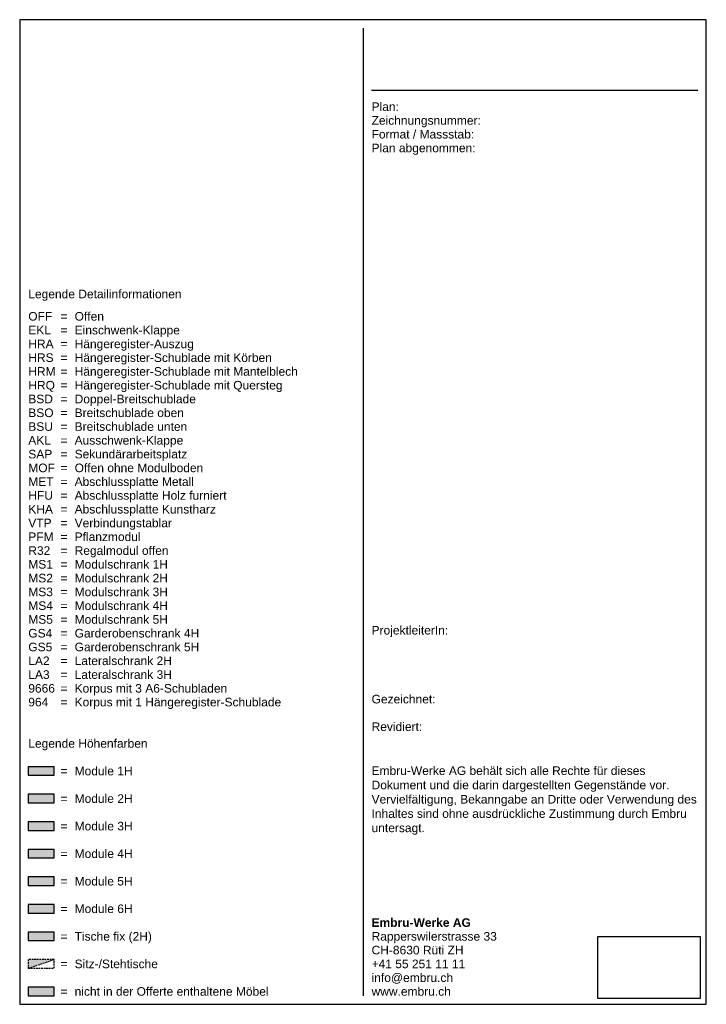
# Paper-space layout 'A0 - Querfomat' of a CAD drawing. Header units: metres. Extents: x 964 to 1164, y -2 to 284.
import ezdxf

# ---------------------------------------------------------------- set-up
doc = ezdxf.new("R2010")
doc.units = ezdxf.units.M
doc.header["$MEASUREMENT"] = 0
doc.linetypes.add('STRICHLINIE', pattern=[0.75, 0.5, -0.25])
for name, color, linetype in [('72_EGR_BASE_PICTURE', 7, 'Continuous'), ('LEGENDE_DETAILINFORMATIONEN', 7, 'Continuous'), ('LEGENDE_HOEHENFARBEN', 7, 'Continuous'), ('PLANKOPF', 7, 'Continuous')]:
    doc.layers.add(name, color=color, linetype=linetype)
doc.styles.add('Arial_2.5', font='arial.ttf', dxfattribs={"height": 2.5})
doc.styles.add('Arial_2.5_Fett', font='arialbd.ttf', dxfattribs={"height": 2.5})
picture_1 = doc.add_image_def('image1.jpg', size_in_pixel=(350, 216))

# ---------------------------------------------------------------- blocks, each defined once
blk = doc.blocks.new('PLANKOPF_STAMP')
at = {"layer": 'LEGENDE_HOEHENFARBEN', "true_color": 0xfbc683}
h = blk.add_hatch(color=31, dxfattribs=at)
h.dxf.hatch_style = 1
h.paths.add_polyline_path([(-195, 71.76), (-195, 74.26), (-202.5, 74.26), (-202.5, 71.76)])
at = {"layer": 'LEGENDE_HOEHENFARBEN', "true_color": 0xfdf18e}
h = blk.add_hatch(color=51, dxfattribs=at)
h.dxf.hatch_style = 1
h.paths.add_polyline_path([(-195, 63.72), (-195, 66.22), (-202.5, 66.22), (-202.5, 63.72)])
at = {"layer": 'LEGENDE_HOEHENFARBEN', "true_color": 0xedf0bf}
h = blk.add_hatch(color=254, dxfattribs=at)
h.dxf.hatch_style = 1
h.paths.add_polyline_path([(-195, 55.69), (-195, 58.19), (-202.5, 58.19), (-202.5, 55.69)])
at = {"layer": 'LEGENDE_HOEHENFARBEN', "true_color": 0xc5d7f0}
h = blk.add_hatch(color=254, dxfattribs=at)
h.dxf.hatch_style = 1
h.paths.add_polyline_path([(-202.5, 50.16), (-202.5, 47.66), (-195, 47.66), (-195, 50.16)])
at = {"layer": 'LEGENDE_HOEHENFARBEN', "true_color": 0xffe39f}
h = blk.add_hatch(color=41, dxfattribs=at)
h.dxf.hatch_style = 1
h.paths.add_polyline_path([(-202.5, 42.13), (-202.5, 39.63), (-195, 39.63), (-195, 42.13)])
at = {"layer": 'LEGENDE_HOEHENFARBEN', "true_color": 0xecd6e9}
h = blk.add_hatch(color=254, dxfattribs=at)
h.dxf.hatch_style = 1
h.paths.add_polyline_path([(-195, 31.6), (-195, 34.1), (-202.5, 34.1), (-202.5, 31.6)])
at = {"layer": 'LEGENDE_HOEHENFARBEN', "true_color": 0xe0dbd6}
h = blk.add_hatch(color=254, dxfattribs=at)
h.dxf.hatch_style = 1
h.paths.add_polyline_path([(-195, 23.56), (-195, 26.06), (-202.5, 26.06), (-202.5, 23.56)])
h = blk.add_hatch(color=254, dxfattribs=at)
h.dxf.hatch_style = 1
h.paths.add_polyline_path([(-195, 18.03), (-202.5, 18.03), (-202.5, 15.53)])
at = {"layer": 'LEGENDE_HOEHENFARBEN', "true_color": 0xfffefe}
h = blk.add_hatch(color=7, dxfattribs=at)
h.dxf.hatch_style = 1
h.paths.add_polyline_path([(-195, 7.5), (-195, 10), (-202.5, 10), (-202.5, 7.5)])
at = {"layer": 'LEGENDE_HOEHENFARBEN', "linetype": 'STRICHLINIE'}
blk.add_line((-202.5, 15.53), (-195, 18.03), dxfattribs=at)
at = {"layer": 'LEGENDE_HOEHENFARBEN'}
for points in [[(-202.5, 71.76), (-195, 71.76), (-195, 74.26), (-202.5, 74.26)], [(-202.5, 63.72), (-195, 63.72), (-195, 66.22), (-202.5, 66.22)], [(-202.5, 55.69), (-195, 55.69), (-195, 58.19), (-202.5, 58.19)], [(-202.5, 47.66), (-195, 47.66), (-195, 50.16), (-202.5, 50.16)], [(-202.5, 39.63), (-195, 39.63), (-195, 42.13), (-202.5, 42.13)], [(-202.5, 31.6), (-195, 31.6), (-195, 34.1), (-202.5, 34.1)], [(-202.5, 23.56), (-195, 23.56), (-195, 26.06), (-202.5, 26.06)], [(-202.5, 7.5), (-195, 7.5), (-195, 10), (-202.5, 10)]]:
    blk.add_lwpolyline(points, close=True, dxfattribs=at)
at = {"layer": 'LEGENDE_HOEHENFARBEN', "linetype": 'STRICHLINIE'}
blk.add_lwpolyline([(-202.5, 15.53), (-195, 15.53), (-195, 18.03), (-202.5, 18.03)], close=True, dxfattribs=at)
at = {"layer": 'PLANKOPF'}
for p, q in [((-105, 289.5), (-105, 7.5)), ((-102.5, 271.43), (-7.5, 271.43))]:
    blk.add_line(p, q, dxfattribs=at)
blk.add_lwpolyline([(-205, 5), (-5, 5), (-5, 292), (-205, 292)], close=True, dxfattribs=at)
at = {"layer": 'LEGENDE_DETAILINFORMATIONEN', "style": 'Arial_2.5'}
for s, p in [('Legende Detailinformationen', (-202.5, 210.8)), ('OFF', (-202.5, 204.29)), ('Offen', (-189, 204.29)), ('=', (-193.1, 204.29)), ('EKL', (-202.5, 200.27)), ('=', (-193.1, 200.27)), ('Einschwenk-Klappe', (-189, 200.27)), ('HRA', (-202.5, 196.25)), ('=', (-193.1, 196.25)), ('Hängeregister-Auszug', (-189, 196.25)), ('HRS', (-202.5, 192.24)), ('=', (-193.1, 192.24)), ('Hängeregister-Schublade mit Körben', (-189, 192.24)), ('HRM', (-202.5, 188.22)), ('=', (-193.1, 188.22)), ('Hängeregister-Schublade mit Mantelblech', (-189, 188.22)), ('HRQ', (-202.5, 184.21)), ('Hängeregister-Schublade mit Quersteg', (-189, 184.21)), ('=', (-193.1, 184.21)), ('BSD', (-202.5, 180.19)), ('=', (-193.1, 180.19)), ('Doppel-Breitschublade', (-189, 180.19)), ('BSO', (-202.5, 176.17)), ('=', (-193.1, 176.17)), ('Breitschublade oben', (-189, 176.17)), ('BSU', (-202.5, 172.16)), ('=', (-193.1, 172.16)), ('Breitschublade unten', (-189, 172.16)), ('AKL', (-202.5, 168.14)), ('=', (-193.1, 168.14)), ('Ausschwenk-Klappe', (-189, 168.14)), ('SAP', (-202.5, 164.13)), ('Sekundärarbeitsplatz', (-189, 164.13)), ('=', (-193.1, 164.13)), ('MOF', (-202.5, 160.11)), ('=', (-193.1, 160.11)), ('Offen ohne Modulboden', (-189, 160.11)), ('MET', (-202.5, 156.09)), ('=', (-193.1, 156.09)), ('Abschlussplatte Metall', (-189, 156.09)), ('HFU', (-202.5, 152.08)), ('=', (-193.1, 152.08)), ('Abschlussplatte Holz furniert', (-189, 152.08)), ('KHA', (-202.5, 148.06)), ('=', (-193.1, 148.06)), ('Abschlussplatte Kunstharz', (-189, 148.06)), ('VTP', (-202.5, 144.05)), ('Verbindungstablar', (-189, 144.05)), ('=', (-193.1, 144.05)), ('PFM', (-202.5, 140.03)), ('=', (-193.1, 140.03)), ('Pflanzmodul', (-189, 140.03)), ('R32', (-202.5, 136.01)), ('=', (-193.1, 136.01)), ('Regalmodul offen', (-189, 136.01)), ('MS1', (-202.5, 132)), ('=', (-193.1, 132)), ('Modulschrank 1H', (-189, 132)), ('MS2', (-202.5, 127.98)), ('=', (-193.1, 127.98)), ('Modulschrank 2H', (-189, 127.98)), ('MS3', (-202.5, 123.96)), ('Modulschrank 3H', (-189, 123.96)), ('=', (-193.1, 123.96)), ('MS4', (-202.5, 119.95)), ('=', (-193.1, 119.95)), ('Modulschrank 4H', (-189, 119.95)), ('MS5', (-202.5, 115.93)), ('=', (-193.1, 115.93)), ('Modulschrank 5H', (-189, 115.93)), ('GS4', (-202.5, 111.92)), ('=', (-193.1, 111.92)), ('Garderobenschrank 4H', (-189, 111.92)), ('GS5', (-202.5, 107.9)), ('=', (-193.1, 107.9)), ('Garderobenschrank 5H', (-189, 107.9)), ('LA2', (-202.5, 103.88)), ('Lateralschrank 2H', (-189, 103.88)), ('=', (-193.1, 103.88)), ('LA3', (-202.5, 99.87)), ('=', (-193.1, 99.87)), ('Lateralschrank 3H', (-189, 99.87)), ('9666', (-202.5, 95.85)), ('=', (-193.1, 95.85)), ('Korpus mit 3 A6-Schubladen', (-189, 95.85)), ('964', (-202.5, 91.84)), ('=', (-193.1, 91.84)), ('Korpus mit 1 Hängeregister-Schublade', (-189, 91.84))]:
    blk.add_text(s, height=2.5, dxfattribs=at).set_placement(p)
at = {"layer": 'LEGENDE_HOEHENFARBEN', "style": 'Arial_2.5'}
for s, p in [('Legende Höhenfarben', (-202.5, 79.79)), ('=', (-193.1, 71.76)), ('Module 1H', (-189, 71.76)), ('Module 2H', (-189, 63.72)), ('=', (-193.1, 63.72)), ('=', (-193.1, 55.69)), ('Module 3H', (-189, 55.69)), ('=', (-193.1, 47.66)), ('Module 4H', (-189, 47.66)), ('=', (-193.1, 39.63)), ('Module 5H', (-189, 39.63)), ('=', (-193.1, 31.6)), ('Module 6H', (-189, 31.6)), ('Tische fix (2H)', (-189, 23.56)), ('=', (-193.1, 23.56)), ('=', (-193.1, 15.53)), ('Sitz-/Stehtische', (-189, 15.53)), ('=', (-193.1, 7.5)), ('nicht in der Offerte enthaltene Möbel', (-189, 7.5))]:
    blk.add_text(s, height=2.5, dxfattribs=at).set_placement(p)
at = {"layer": 'PLANKOPF', "style": 'Arial_2.5'}
for s, p in [('Plan:', (-102.5, 265.4)), ('Zeichnungsnummer:', (-102.5, 261.39)), ('Format / Massstab:', (-102.5, 257.37)), ('Plan abgenommen:', (-102.5, 253.36)), ('ProjektleiterIn:', (-102.5, 112.79)), ('Gezeichnet:', (-102.5, 92.71)), ('Revidiert:', (-102.5, 84.68))]:
    blk.add_text(s, height=2.5, dxfattribs=at).set_placement(p)
at = {"layer": 'PLANKOPF', "insert": (-102.5, 74.35), "char_height": 2.5, "attachment_point": 1, "style": 'Arial_2.5'}
blk.add_mtext_dynamic_manual_height_columns('\\pxql;Embru-Werke AG behält sich alle Rechte für dieses Dokument und die darin dargestellten Gegenstände vor. Vervielfältigung, Bekanngabe an Dritte oder Verwendung des Inhaltes sind ohne ausdrückliche Zustimmung durch Embru untersagt.', width=95, gutter_width=12.5, heights=[0], dxfattribs=at)
at = {"layer": 'PLANKOPF'}
for tag, p, style in [('KUNDENNAME', (-102.5, 285.48), 'Arial_2.5'), ('KUNDENADRESSE', (-102.5, 281.47), 'Arial_2.5'), ('KUNDENORT', (-102.5, 277.45), 'Arial_2.5'), ('KUNDENTELEFON', (-102.5, 273.44), 'Arial_2.5'), ('TITEL', (-93.43, 265.4), 'Arial_2.5'), ('ZEICHNUNGSNUMMER', (-69.56, 261.39), 'Arial_2.5'), ('MASSSTAB', (-71.51, 257.37), 'Arial_2.5'), ('PLAN_ABGENOMMEN', (-71.11, 253.36), 'Arial_2.5'), ('PROJEKTLEITERIN', (-102.5, 108.78), 'Arial_2.5'), ('PL-TELEFON', (-102.5, 104.76), 'Arial_2.5'), ('PL-MAIL', (-102.5, 100.75), 'Arial_2.5'), ('GEZEICHNET', (-83.39, 92.71), 'Arial_2.5'), ('REVIDIERT', (-87.21, 84.68), 'Arial_2.5'), ('FIRMA', (-102.5, 27.58), 'Arial_2.5_Fett'), ('STRASSE', (-102.5, 23.56), 'Arial_2.5'), ('ORT', (-102.5, 19.55), 'Arial_2.5'), ('TELEFON', (-102.5, 15.53), 'Arial_2.5'), ('MAIL', (-102.5, 11.52), 'Arial_2.5'), ('INTERNET', (-102.5, 7.5), 'Arial_2.5')]:
    blk.add_attdef(tag, p, '', height=2.5, dxfattribs=dict(at, style=style))

psp = doc.layouts.new('A0 - Querfomat')

# ---------------------------------------------------------------- block references
psp.add_blockref('PLANKOPF_STAMP', (1169, -7.5)).add_auto_attribs({'FIRMA': 'Embru-Werke AG', 'STRASSE': 'Rapperswilerstrasse 33', 'ORT': 'CH-8630 Rüti ZH', 'TELEFON': '+41 55 251 11 11', 'MAIL': 'info@embru.ch', 'INTERNET': 'www.embru.ch'})

# ---------------------------------------------------------------- pictures from other files: only their frames are drawn
at = {"layer": '72_EGR_BASE_PICTURE'}
image = psp.add_image(picture_1, insert=(1132.41, -0.79), size_in_units=(29.82, 18.07), dxfattribs=at)

doc.saveas('drawing.dxf')
